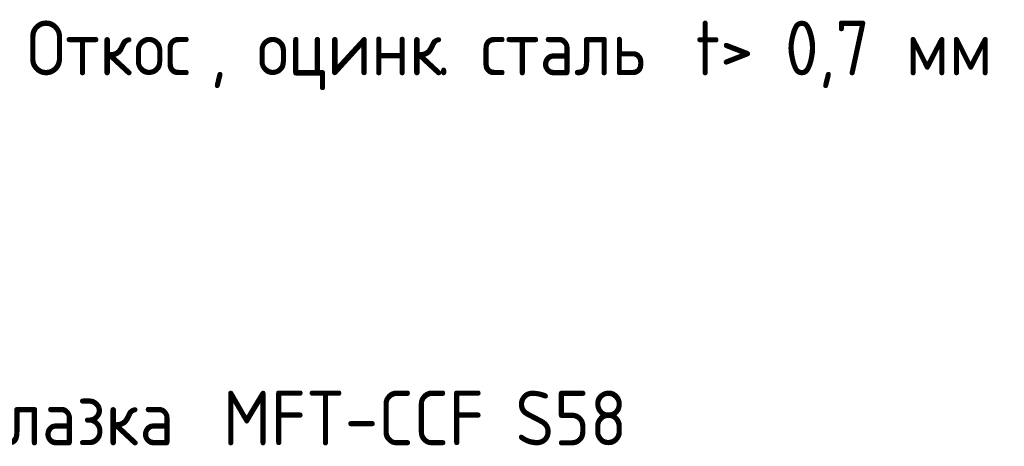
# Model space of a CAD drawing. Header units: millimetres. Extents: x -7374688 to -7372476, y 5958422 to 5960750.
# Tile 8 of 46: x -7372927 to -7372476, y 5958602 to 5958797. Entities that reach past the tile are written whole.
import ezdxf

# ---------------------------------------------------------------- set-up
doc = ezdxf.new("R2010")
doc.units = ezdxf.units.MM
doc.layers.add('Марки по нескольким категориям', color=7, linetype='Continuous', lineweight=9)
doc.styles.add('ISOCPEUR', font='isocpeur.ttf', dxfattribs={"width": 0.9, "height": 25})

msp = doc.modelspace()

# ---------------------------------------------------------------- texts
at = {"layer": 'Марки по нескольким категориям', "char_height": 25, "attachment_point": 1, "style": 'ISOCPEUR'}
for s, insert, width in [('Откос', (-7372923.49, 5958796.72), 101.7341), (' t> 0,7 ', (-7372631.78, 5958796.72), 134.2025), ('оцинк', (-7372818.12, 5958796.72), 99.5696), ('сталь', (-7372715.72, 5958796.72), 101.7341), ('мм', (-7372521.06, 5958796.72), 43.2911), (', ', (-7372839.55, 5958796.72), 25.9747), ('. ', (-7372735.96, 5958796.72), 24.5316), ('Салазка', (-7372964.75, 5958627.4), 141.4177), (' MFT-CCF S58', (-7372848.06, 5958627.4), 237.3797)]:
    msp.add_mtext(s, dxfattribs=dict(at, insert=insert, width=width))

doc.saveas('drawing.dxf')
